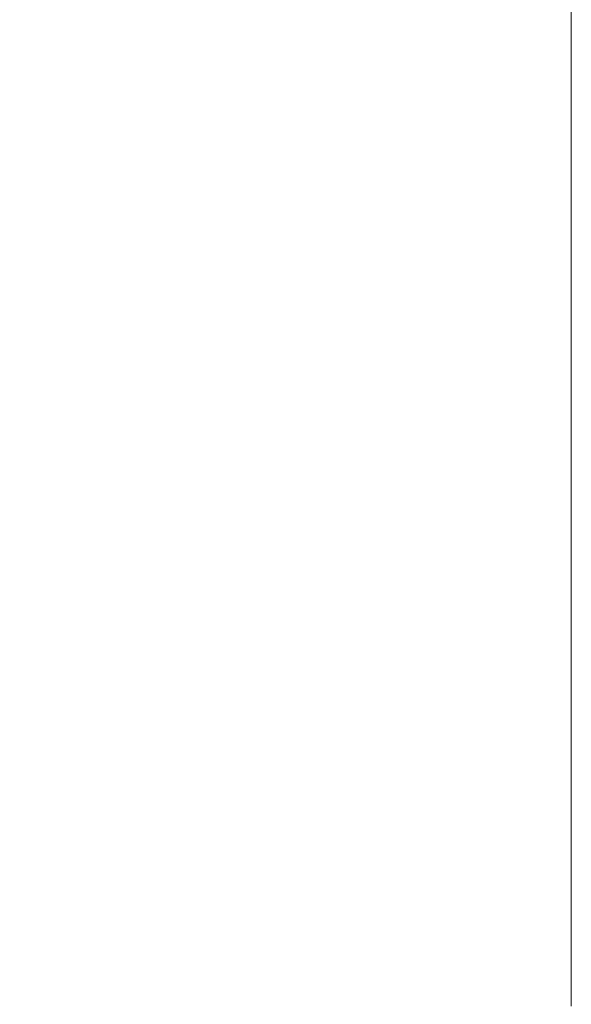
# Model space of a CAD drawing. Header units: centimetres. Extents: x -35.4 to 36.6, y -19.9 to 18.9.
# Tile 18 of 256: x -24.869 to -24.42, y -11.002 to -10.2. Entities that reach past the tile are written whole.
import ezdxf

# ---------------------------------------------------------------- set-up
doc = ezdxf.new("R2010")
doc.units = ezdxf.units.CM
doc.header["$LTSCALE"] = 2.54
doc.layers.add('Lucido design-1', color=7, linetype='Continuous')

# ---------------------------------------------------------------- blocks, each defined once
blk = doc.blocks.new('Gruppo-1')
at = {"color": 92, "linetype": 'Continuous', "lineweight": 9}
for points, invisible_edges in [([(-35.42, 18.9, 0), (-35.42, -19.9, 0), (-24.42, -11.00005, 0), (-35.42, 18.9, 0)], 14), ([(-35.42, 18.9, 0), (-24.42, -11.00005, 0), (-24.42, 11.9, 0), (-35.42, 18.9, 0)], 13), ([(-35.42, 18.9, -1.2), (-35.42, -19.9, -1.2), (-24.42, -11.00005, -1.2), (-35.42, 18.9, -1.2)], 14), ([(-35.42, 18.9, -1.2), (-24.42, -11.00005, -1.2), (-24.42, 11.9, -1.2), (-35.42, 18.9, -1.2)], 13), ([(-35.42, -19.9, 0), (-24.42, -11.00312, 0), (-24.42, -11.00005, 0), (-35.42, -19.9, 0)], 13), ([(-35.42, -19.9, -1.2), (-24.42, -11.00312, -1.2), (-24.42, -11.00005, -1.2), (-35.42, -19.9, -1.2)], 13)]:
    blk.add_3dface(points, dxfattribs=dict(at, invisible_edges=invisible_edges))
for points in [[(-24.42, 11.9, -1.2), (-24.42, 11.9, 0), (-24.42, -11.00005, 0), (-24.42, -11.00005, -1.2)], [(-24.42, -11.00005, -1.2), (-24.42, -11.00005, 0), (-24.42, -11.00312, 0), (-24.42, -11.00312, -1.2)]]:
    blk.add_3dface(points, dxfattribs=at)

msp = doc.modelspace()

# ---------------------------------------------------------------- block references
at = {"layer": 'Lucido design-1', "color": 7}
msp.add_blockref('Gruppo-1', (0, 0), dxfattribs=at)

doc.saveas('drawing.dxf')
